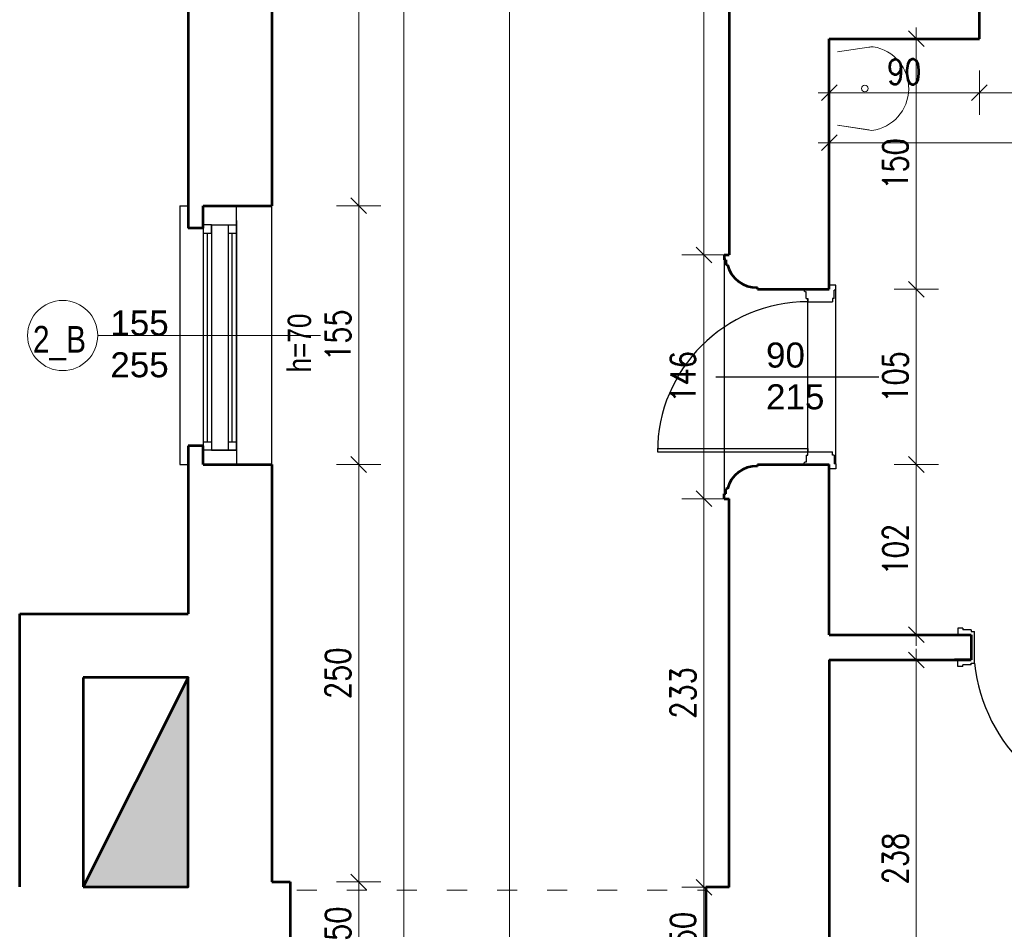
# Model space of a CAD drawing. Header units: millimetres. Extents: x 56977 to 67992, y 30187 to 42235.
# Tile 107 of 130: x 64809 to 65398, y 36707 to 37251. Entities that reach past the tile are written whole.
import ezdxf

# ---------------------------------------------------------------- set-up
doc = ezdxf.new("R2010")
doc.units = ezdxf.units.MM
doc.header["$MEASUREMENT"] = 0
doc.linetypes.add('ACAD_ISO03W100', pattern=[30, 12, -18])
doc.layers.get('0').update_dxf_attribs({"lineweight": 13})
doc.layers.get('DEFPOINTS').update_dxf_attribs({"lineweight": 13})
doc.layers.add('AI-OKNA', color=4, linetype='Continuous')
doc.layers.add('okna', color=8, linetype='Continuous')
for name, color, linetype, lineweight in [('AI-OPISY', 3, 'Continuous', 13), ('AI_MURY', 40, 'Continuous', 53), ('AI_WIDOK', 8, 'Continuous', 13), ('Lines', 7, 'Continuous', 13), ('WODA', 7, 'Continuous', 13), ('wymiary', 8, 'Continuous', 13)]:
    doc.layers.add(name, color=color, linetype=linetype, lineweight=lineweight)
doc.styles.get("Standard").update_dxf_attribs({"font": 'txt.shx'})
doc.styles.add('Style-ROMANS', font='ROMANS.shx')
doc.styles.add('WYMIAROWY-08', font='ROMANS.shx', dxfattribs={"width": 0.8})
doc.dimstyles.new('DYBY', dxfattribs={"dimscale": 100, "dimtxt": 0.15, "dimasz": 0.05, "dimexe": 0.05, "dimexo": 0.1, "dimgap": 0.05, "dimtad": 1, "dimdec": 0, "dimdsep": 46, "dimlunit": 5, "dimtxsty": 'WYMIAROWY-08', "dimblk": 'M_STRZ', "dimcen": 0.1, "dimse1": 1, "dimse2": 1, "dimclrd": 7, "dimclre": 7, "dimclrt": 1, "dimadec": 0, "dimazin": 0, "dimtfac": 1, "dimtdec": 0, "dimtmove": 2, "dimatfit": 3, "dimldrblk": 'M_STRZ', "dimfxl": 0, "dimtolj": 1, "dimarcsym": 0})

# ---------------------------------------------------------------- blocks, each defined once
blk = doc.blocks.new('A$C062C27A1')
at = {"layer": 'WODA'}
for p, q in [((0, 0), (-2.8, 18.76)), ((44, 0), (46.8, 18.76))]:
    blk.add_line(p, q, dxfattribs=at)
at = {"layer": 'WODA', "flags": 128}
for points in [[(44, 0), (47.07, 20.65, 0.865936), (-3, 21.5)], [(-3, 21.5, 0.037015), (-2.8, 18.76)], [(24, 16.5, 1), (20, 16.5, 1), (24, 16.5)]]:
    blk.add_lwpolyline(points, format="xyb", dxfattribs=at)
at = {"layer": 'WODA'}
blk.add_circle((22, 16.5), 2, dxfattribs=at)
blk = doc.blocks.new('M_STRZ')
for p, q in [((0, 2.66), (0, 0)), ((-1.33, 0), (1.33, 0)), ((-0.94, -0.94), (0.94, 0.94)), ((0, 0), (0, -2.66))]:
    blk.add_line(p, q)
blk = doc.blocks.new('*U94')
at = {"layer": 'DEFPOINTS', "color": 0}
for p in [(65006.6, 38739.07), (65006.6, 36673.07), (65038.59, 36673.07)]:
    blk.add_point(p, dxfattribs=at)
at = {"layer": 'wymiary', "color": 7, "lineweight": -2}
blk.add_line((65038.59, 38734.07), (65038.59, 36678.07), dxfattribs=at)
at = {"layer": 'wymiary', "color": 7, "lineweight": -2, "xscale": 5, "yscale": 5, "zscale": 5}
for p, rotation in [((65038.59, 38739.07), 90), ((65038.59, 36673.07), 270)]:
    blk.add_blockref('M_STRZ', p, dxfattribs=dict(at, rotation=rotation))
at = {"layer": 'wymiary', "color": 1, "insert": (65026.09, 37706.07), "char_height": 15, "attachment_point": 5, "rotation": 90, "style": 'WYMIAROWY-08'}
blk.add_mtext('2066', dxfattribs=at)
blk = doc.blocks.new('*D1627')
at = {"layer": 'DEFPOINTS'}
for p in [(65006.6, 38739.07), (65026.09, 37728.12), (65006.6, 36673.07), (65038.59, 36673.07)]:
    blk.add_point(p, dxfattribs=at)
at = {"layer": 'wymiary', "color": 7}
blk.add_blockref('*U94', (0, 0), dxfattribs=at)
blk = doc.blocks.new('*U181')
at = {"layer": 'DEFPOINTS', "color": 0}
for p in [(65981.54, 37177.77), (65293.54, 35762.07), (65981.54, 35762.07)]:
    blk.add_point(p, dxfattribs=at)
at = {"layer": 'wymiary', "color": 7, "lineweight": -2}
blk.add_line((65298.54, 37177.77), (65976.54, 37177.77), dxfattribs=at)
at = {"layer": 'wymiary', "color": 7, "lineweight": -2, "xscale": 5, "yscale": 5, "zscale": 5, "rotation": 180}
blk.add_blockref('M_STRZ', (65293.54, 37177.77), dxfattribs=at)
at = {"layer": 'wymiary', "color": 7, "lineweight": -2, "xscale": 5, "yscale": 5, "zscale": 5}
blk.add_blockref('M_STRZ', (65981.54, 37177.77), dxfattribs=at)
at = {"layer": 'wymiary', "color": 1, "insert": (65637.54, 37190.27), "char_height": 15, "attachment_point": 5, "style": 'WYMIAROWY-08'}
blk.add_mtext('688', dxfattribs=at)
blk = doc.blocks.new('*D1714')
at = {"layer": 'DEFPOINTS'}
for p in [(65621.49, 37190.27), (65981.54, 37177.77), (65293.54, 35762.07), (65981.54, 35762.07)]:
    blk.add_point(p, dxfattribs=at)
at = {"layer": 'wymiary', "color": 7}
blk.add_blockref('*U181', (0, 0), dxfattribs=at)
blk = doc.blocks.new('*U331')
at = {"layer": 'DEFPOINTS', "color": 0}
for p in [(64959.54, 37140.07), (64959.54, 36985.07), (65011.67, 36985.07)]:
    blk.add_point(p, dxfattribs=at)
at = {"layer": 'wymiary', "color": 7, "lineweight": -2}
blk.add_line((65011.67, 37135.07), (65011.67, 36990.07), dxfattribs=at)
at = {"layer": 'wymiary', "color": 7, "lineweight": -2, "xscale": 5, "yscale": 5, "zscale": 5}
for p, rotation in [((65011.67, 37140.07), 90), ((65011.67, 36985.07), 270)]:
    blk.add_blockref('M_STRZ', p, dxfattribs=dict(at, rotation=rotation))
at = {"layer": 'wymiary', "color": 1, "insert": (64999.17, 37062.57), "char_height": 15, "attachment_point": 5, "rotation": 90, "style": 'WYMIAROWY-08'}
blk.add_mtext('155', dxfattribs=at)
blk = doc.blocks.new('*D1864')
at = {"layer": 'DEFPOINTS'}
for p in [(64959.54, 37140.07), (64999.17, 37078.05), (64959.54, 36985.07), (65011.67, 36985.07)]:
    blk.add_point(p, dxfattribs=at)
at = {"layer": 'wymiary', "color": 7}
blk.add_blockref('*U331', (0, 0), dxfattribs=at)
blk = doc.blocks.new('*U335')
at = {"layer": 'DEFPOINTS', "color": 0}
for p in [(65266.24, 37452.57), (65218.51, 37110.57), (65266.24, 37110.57)]:
    blk.add_point(p, dxfattribs=at)
at = {"layer": 'wymiary', "color": 7, "lineweight": -2}
blk.add_line((65218.51, 37447.57), (65218.51, 37115.57), dxfattribs=at)
at = {"layer": 'wymiary', "color": 7, "lineweight": -2, "xscale": 5, "yscale": 5, "zscale": 5}
for p, rotation in [((65218.51, 37452.57), 90), ((65218.51, 37110.57), 270)]:
    blk.add_blockref('M_STRZ', p, dxfattribs=dict(at, rotation=rotation))
at = {"layer": 'wymiary', "color": 1, "insert": (65206.01, 37281.57), "char_height": 15, "attachment_point": 5, "rotation": 90, "style": 'WYMIAROWY-08'}
blk.add_mtext('342', dxfattribs=at)
blk = doc.blocks.new('*D1868')
at = {"layer": 'DEFPOINTS'}
for p in [(65266.24, 37452.57), (65231.01, 37297.9), (65218.51, 37110.57), (65266.24, 37110.57)]:
    blk.add_point(p, dxfattribs=at)
at = {"layer": 'wymiary', "color": 7}
blk.add_blockref('*U335', (0, 0), dxfattribs=at)
blk = doc.blocks.new('*U336')
at = {"layer": 'DEFPOINTS', "color": 0}
for p in [(65266.24, 37110.57), (65218.51, 36964.57), (65266.24, 36964.57)]:
    blk.add_point(p, dxfattribs=at)
at = {"layer": 'wymiary', "color": 7, "lineweight": -2}
blk.add_line((65218.51, 37105.57), (65218.51, 36969.57), dxfattribs=at)
at = {"layer": 'wymiary', "color": 7, "lineweight": -2, "xscale": 5, "yscale": 5, "zscale": 5}
for p, rotation in [((65218.51, 37110.57), 90), ((65218.51, 36964.57), 270)]:
    blk.add_blockref('M_STRZ', p, dxfattribs=dict(at, rotation=rotation))
at = {"layer": 'wymiary', "color": 1, "insert": (65206.01, 37037.57), "char_height": 15, "attachment_point": 5, "rotation": 90, "style": 'WYMIAROWY-08'}
blk.add_mtext('146', dxfattribs=at)
blk = doc.blocks.new('*D1869')
at = {"layer": 'DEFPOINTS'}
for p in [(65266.24, 37110.57), (65231.01, 37053.05), (65218.51, 36964.57), (65266.24, 36964.57)]:
    blk.add_point(p, dxfattribs=at)
at = {"layer": 'wymiary', "color": 7}
blk.add_blockref('*U336', (0, 0), dxfattribs=at)
blk = doc.blocks.new('*U346')
at = {"layer": 'DEFPOINTS', "color": 0}
for p in [(65266.24, 36964.57), (65218.51, 36731.89), (65266.24, 36731.89)]:
    blk.add_point(p, dxfattribs=at)
at = {"layer": 'wymiary', "color": 7, "lineweight": -2}
blk.add_line((65218.51, 36959.57), (65218.51, 36736.89), dxfattribs=at)
at = {"layer": 'wymiary', "color": 7, "lineweight": -2, "xscale": 5, "yscale": 5, "zscale": 5}
for p, rotation in [((65218.51, 36964.57), 90), ((65218.51, 36731.89), 270)]:
    blk.add_blockref('M_STRZ', p, dxfattribs=dict(at, rotation=rotation))
at = {"layer": 'wymiary', "color": 1, "insert": (65206.01, 36848.23), "char_height": 15, "attachment_point": 5, "rotation": 90, "style": 'WYMIAROWY-08'}
blk.add_mtext('233', dxfattribs=at)
blk = doc.blocks.new('*D1879')
at = {"layer": 'DEFPOINTS'}
for p in [(65266.24, 36964.57), (65231.01, 36864.57), (65218.51, 36731.89), (65266.24, 36731.89)]:
    blk.add_point(p, dxfattribs=at)
at = {"layer": 'wymiary', "color": 7}
blk.add_blockref('*U346', (0, 0), dxfattribs=at)
blk = doc.blocks.new('*U348')
at = {"layer": 'DEFPOINTS', "color": 0}
for p in [(64959.54, 37420.07), (64959.54, 37140.07), (65011.67, 37140.07)]:
    blk.add_point(p, dxfattribs=at)
at = {"layer": 'wymiary', "color": 7, "lineweight": -2}
blk.add_line((65011.67, 37415.07), (65011.67, 37145.07), dxfattribs=at)
at = {"layer": 'wymiary', "color": 7, "lineweight": -2, "xscale": 5, "yscale": 5, "zscale": 5}
for p, rotation in [((65011.67, 37420.07), 90), ((65011.67, 37140.07), 270)]:
    blk.add_blockref('M_STRZ', p, dxfattribs=dict(at, rotation=rotation))
at = {"layer": 'wymiary', "color": 1, "insert": (64999.17, 37280.07), "char_height": 15, "attachment_point": 5, "rotation": 90, "style": 'WYMIAROWY-08'}
blk.add_mtext('280', dxfattribs=at)
blk = doc.blocks.new('*D1881')
at = {"layer": 'DEFPOINTS'}
for p in [(64959.54, 37420.07), (64999.17, 37296.4), (64959.54, 37140.07), (65011.67, 37140.07)]:
    blk.add_point(p, dxfattribs=at)
at = {"layer": 'wymiary', "color": 7}
blk.add_blockref('*U348', (0, 0), dxfattribs=at)
blk = doc.blocks.new('*U349')
at = {"layer": 'DEFPOINTS', "color": 0}
for p in [(64959.54, 36985.07), (64959.54, 36735.07), (65011.67, 36735.07)]:
    blk.add_point(p, dxfattribs=at)
at = {"layer": 'wymiary', "color": 7, "lineweight": -2}
blk.add_line((65011.67, 36980.07), (65011.67, 36740.07), dxfattribs=at)
at = {"layer": 'wymiary', "color": 7, "lineweight": -2, "xscale": 5, "yscale": 5, "zscale": 5}
for p, rotation in [((65011.67, 36985.07), 90), ((65011.67, 36735.07), 270)]:
    blk.add_blockref('M_STRZ', p, dxfattribs=dict(at, rotation=rotation))
at = {"layer": 'wymiary', "color": 1, "insert": (64999.17, 36860.07), "char_height": 15, "attachment_point": 5, "rotation": 90, "style": 'WYMIAROWY-08'}
blk.add_mtext('250', dxfattribs=at)
blk = doc.blocks.new('*D1882')
at = {"layer": 'DEFPOINTS'}
for p in [(64959.54, 36985.07), (64999.17, 36876.4), (64959.54, 36735.07), (65011.67, 36735.07)]:
    blk.add_point(p, dxfattribs=at)
at = {"layer": 'wymiary', "color": 7}
blk.add_blockref('*U349', (0, 0), dxfattribs=at)
blk = doc.blocks.new('*U351')
at = {"layer": 'DEFPOINTS', "color": 0}
for p in [(64959.54, 36735.07), (64959.54, 36685.07), (65011.67, 36685.07)]:
    blk.add_point(p, dxfattribs=at)
at = {"layer": 'wymiary', "color": 7, "lineweight": -2}
blk.add_line((65011.67, 36730.07), (65011.67, 36690.07), dxfattribs=at)
at = {"layer": 'wymiary', "color": 7, "lineweight": -2, "xscale": 5, "yscale": 5, "zscale": 5}
for p, rotation in [((65011.67, 36735.07), 90), ((65011.67, 36685.07), 270)]:
    blk.add_blockref('M_STRZ', p, dxfattribs=dict(at, rotation=rotation))
at = {"layer": 'wymiary', "color": 1, "insert": (64999.17, 36710.07), "char_height": 15, "attachment_point": 5, "rotation": 90, "style": 'WYMIAROWY-08'}
blk.add_mtext('50', dxfattribs=at)
blk = doc.blocks.new('*D1884')
at = {"layer": 'DEFPOINTS'}
for p in [(64959.54, 36735.07), (64999.17, 36720.69), (64959.54, 36685.07), (65011.67, 36685.07)]:
    blk.add_point(p, dxfattribs=at)
at = {"layer": 'wymiary', "color": 7}
blk.add_blockref('*U351', (0, 0), dxfattribs=at)
blk = doc.blocks.new('*U379')
at = {"layer": 'DEFPOINTS', "color": 0}
for p in [(65266.24, 36731.89), (65218.51, 36681.89), (65266.24, 36681.89)]:
    blk.add_point(p, dxfattribs=at)
at = {"layer": 'wymiary', "color": 7, "lineweight": -2}
blk.add_line((65218.51, 36726.89), (65218.51, 36686.89), dxfattribs=at)
at = {"layer": 'wymiary', "color": 7, "lineweight": -2, "xscale": 5, "yscale": 5, "zscale": 5}
for p, rotation in [((65218.51, 36731.89), 90), ((65218.51, 36681.89), 270)]:
    blk.add_blockref('M_STRZ', p, dxfattribs=dict(at, rotation=rotation))
at = {"layer": 'wymiary', "color": 1, "insert": (65206.01, 36706.89), "char_height": 15, "attachment_point": 5, "rotation": 90, "style": 'WYMIAROWY-08'}
blk.add_mtext('50', dxfattribs=at)
blk = doc.blocks.new('*D1912')
at = {"layer": 'DEFPOINTS'}
for p in [(65266.24, 36731.89), (65231.01, 36717.52), (65218.51, 36681.89), (65266.24, 36681.89)]:
    blk.add_point(p, dxfattribs=at)
at = {"layer": 'wymiary', "color": 7}
blk.add_blockref('*U379', (0, 0), dxfattribs=at)
blk = doc.blocks.new('*U952')
at = {"layer": 'DEFPOINTS', "color": 0}
for p in [(65011.67, 39375.07), (65011.65, 31744.07), (65102.04, 31744.07)]:
    blk.add_point(p, dxfattribs=at)
at = {"layer": 'wymiary', "color": 7, "lineweight": -2}
blk.add_line((65102.05, 39370.07), (65102.04, 31749.07), dxfattribs=at)
at = {"layer": 'wymiary', "color": 7, "lineweight": -2, "xscale": 5, "yscale": 5, "zscale": 5}
for p, rotation in [((65102.05, 39375.07), 89.99988153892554), ((65102.04, 31744.07), 269.9998815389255)]:
    blk.add_blockref('M_STRZ', p, dxfattribs=dict(at, rotation=rotation))
at = {"layer": 'wymiary', "color": 1, "insert": (65089.54, 35559.57), "char_height": 15, "attachment_point": 5, "rotation": 89.99988, "style": 'WYMIAROWY-08'}
blk.add_mtext('\\H15.000000;7631', dxfattribs=at)
blk = doc.blocks.new('*D2485')
at = {"layer": 'DEFPOINTS'}
for p in [(65011.67, 39375.07), (65089.54, 35581.62), (65011.65, 31744.07), (65102.04, 31744.07)]:
    blk.add_point(p, dxfattribs=at)
at = {"layer": 'wymiary', "color": 7}
blk.add_blockref('*U952', (0, 0), dxfattribs=at)
blk = doc.blocks.new('*U1172')
at = {"layer": 'DEFPOINTS', "color": 0}
for p in [(65293.54, 37240.07), (65293.54, 37090.07), (65345.67, 37090.07)]:
    blk.add_point(p, dxfattribs=at)
at = {"layer": 'wymiary', "color": 7, "lineweight": -2}
blk.add_line((65345.67, 37235.07), (65345.67, 37095.07), dxfattribs=at)
at = {"layer": 'wymiary', "color": 7, "lineweight": -2, "xscale": 5, "yscale": 5, "zscale": 5}
for p, rotation in [((65345.67, 37240.07), 90), ((65345.67, 37090.07), 270)]:
    blk.add_blockref('M_STRZ', p, dxfattribs=dict(at, rotation=rotation))
at = {"layer": 'wymiary', "color": 1, "insert": (65333.17, 37165.07), "char_height": 15, "attachment_point": 5, "rotation": 90, "style": 'WYMIAROWY-08'}
blk.add_mtext('150', dxfattribs=at)
blk = doc.blocks.new('*D2705')
at = {"layer": 'DEFPOINTS'}
for p in [(65293.54, 37240.07), (65333.17, 37180.55), (65293.54, 37090.07), (65345.67, 37090.07)]:
    blk.add_point(p, dxfattribs=at)
at = {"layer": 'wymiary', "color": 7}
blk.add_blockref('*U1172', (0, 0), dxfattribs=at)
blk = doc.blocks.new('*U1173')
at = {"layer": 'DEFPOINTS', "color": 0}
for p in [(65293.54, 37090.07), (65293.54, 36985.07), (65345.67, 36985.07)]:
    blk.add_point(p, dxfattribs=at)
at = {"layer": 'wymiary', "color": 7, "lineweight": -2}
blk.add_line((65345.67, 37085.07), (65345.67, 36990.07), dxfattribs=at)
at = {"layer": 'wymiary', "color": 7, "lineweight": -2, "xscale": 5, "yscale": 5, "zscale": 5}
for p, rotation in [((65345.67, 37090.07), 90), ((65345.67, 36985.07), 270)]:
    blk.add_blockref('M_STRZ', p, dxfattribs=dict(at, rotation=rotation))
at = {"layer": 'wymiary', "color": 1, "insert": (65333.17, 37037.57), "char_height": 15, "attachment_point": 5, "rotation": 90, "style": 'WYMIAROWY-08'}
blk.add_mtext('105', dxfattribs=at)
blk = doc.blocks.new('*D2706')
at = {"layer": 'DEFPOINTS'}
for p in [(65293.54, 37090.07), (65333.17, 37053.05), (65293.54, 36985.07), (65345.67, 36985.07)]:
    blk.add_point(p, dxfattribs=at)
at = {"layer": 'wymiary', "color": 7}
blk.add_blockref('*U1173', (0, 0), dxfattribs=at)
blk = doc.blocks.new('*U1174')
at = {"layer": 'DEFPOINTS', "color": 0}
for p in [(65293.54, 36985.07), (65293.54, 36883.07), (65345.67, 36883.07)]:
    blk.add_point(p, dxfattribs=at)
at = {"layer": 'wymiary', "color": 7, "lineweight": -2}
blk.add_line((65345.67, 36980.07), (65345.67, 36888.07), dxfattribs=at)
at = {"layer": 'wymiary', "color": 7, "lineweight": -2, "xscale": 5, "yscale": 5, "zscale": 5}
for p, rotation in [((65345.67, 36985.07), 90), ((65345.67, 36883.07), 270)]:
    blk.add_blockref('M_STRZ', p, dxfattribs=dict(at, rotation=rotation))
at = {"layer": 'wymiary', "color": 1, "insert": (65333.17, 36934.07), "char_height": 15, "attachment_point": 5, "rotation": 90, "style": 'WYMIAROWY-08'}
blk.add_mtext('102', dxfattribs=at)
blk = doc.blocks.new('*D2707')
at = {"layer": 'DEFPOINTS'}
for p in [(65293.54, 36985.07), (65333.17, 36949.55), (65293.54, 36883.07), (65345.67, 36883.07)]:
    blk.add_point(p, dxfattribs=at)
at = {"layer": 'wymiary', "color": 7}
blk.add_blockref('*U1174', (0, 0), dxfattribs=at)
blk = doc.blocks.new('*U1175')
at = {"layer": 'DEFPOINTS', "color": 0}
for p in [(65293.54, 36868.07), (65293.54, 36630.07), (65345.67, 36630.07)]:
    blk.add_point(p, dxfattribs=at)
at = {"layer": 'wymiary', "color": 7, "lineweight": -2}
blk.add_line((65345.67, 36863.07), (65345.67, 36635.07), dxfattribs=at)
at = {"layer": 'wymiary', "color": 7, "lineweight": -2, "xscale": 5, "yscale": 5, "zscale": 5}
for p, rotation in [((65345.67, 36868.07), 90), ((65345.67, 36630.07), 270)]:
    blk.add_blockref('M_STRZ', p, dxfattribs=dict(at, rotation=rotation))
at = {"layer": 'wymiary', "color": 1, "insert": (65333.17, 36749.07), "char_height": 15, "attachment_point": 5, "rotation": 90, "style": 'WYMIAROWY-08'}
blk.add_mtext('238', dxfattribs=at)
blk = doc.blocks.new('*D2708')
at = {"layer": 'DEFPOINTS'}
for p in [(65293.54, 36868.07), (65333.17, 36765.4), (65293.54, 36630.07), (65345.67, 36630.07)]:
    blk.add_point(p, dxfattribs=at)
at = {"layer": 'wymiary', "color": 7}
blk.add_blockref('*U1175', (0, 0), dxfattribs=at)
blk = doc.blocks.new('*U1436')
at = {"layer": 'DEFPOINTS', "color": 0}
for p in [(65293.54, 37240.07), (65383.54, 37240.07), (65383.54, 37207.77)]:
    blk.add_point(p, dxfattribs=at)
at = {"layer": 'wymiary', "color": 7, "lineweight": -2}
blk.add_line((65298.54, 37207.77), (65378.54, 37207.77), dxfattribs=at)
at = {"layer": 'wymiary', "color": 7, "lineweight": -2, "xscale": 5, "yscale": 5, "zscale": 5, "rotation": 180}
blk.add_blockref('M_STRZ', (65293.54, 37207.77), dxfattribs=at)
at = {"layer": 'wymiary', "color": 7, "lineweight": -2, "xscale": 5, "yscale": 5, "zscale": 5}
blk.add_blockref('M_STRZ', (65383.54, 37207.77), dxfattribs=at)
at = {"layer": 'wymiary', "color": 1, "insert": (65338.54, 37220.27), "char_height": 15, "attachment_point": 5, "style": 'WYMIAROWY-08'}
blk.add_mtext('90', dxfattribs=at)
blk = doc.blocks.new('*D2967')
at = {"layer": 'DEFPOINTS'}
for p in [(65293.54, 37240.07), (65383.54, 37240.07), (65383.54, 37207.77), (65327.91, 37195.27)]:
    blk.add_point(p, dxfattribs=at)
at = {"layer": 'wymiary', "color": 7}
blk.add_blockref('*U1436', (0, 0), dxfattribs=at)
blk = doc.blocks.new('*U1437')
at = {"layer": 'DEFPOINTS', "color": 0}
for p in [(65383.54, 37240.07), (65483.54, 37240.07), (65483.54, 37207.77)]:
    blk.add_point(p, dxfattribs=at)
at = {"layer": 'wymiary', "color": 7, "lineweight": -2}
blk.add_line((65388.54, 37207.77), (65478.54, 37207.77), dxfattribs=at)
at = {"layer": 'wymiary', "color": 7, "lineweight": -2, "xscale": 5, "yscale": 5, "zscale": 5, "rotation": 180}
blk.add_blockref('M_STRZ', (65383.54, 37207.77), dxfattribs=at)
at = {"layer": 'wymiary', "color": 7, "lineweight": -2, "xscale": 5, "yscale": 5, "zscale": 5}
blk.add_blockref('M_STRZ', (65483.54, 37207.77), dxfattribs=at)
at = {"layer": 'wymiary', "color": 1, "insert": (65433.54, 37220.27), "char_height": 15, "attachment_point": 5, "style": 'WYMIAROWY-08'}
blk.add_mtext('100', dxfattribs=at)
blk = doc.blocks.new('*D2968')
at = {"layer": 'DEFPOINTS'}
for p in [(65383.54, 37240.07), (65483.54, 37240.07), (65483.54, 37207.77), (65418.06, 37195.27)]:
    blk.add_point(p, dxfattribs=at)
at = {"layer": 'wymiary', "color": 7}
blk.add_blockref('*U1437', (0, 0), dxfattribs=at)

msp = doc.modelspace()

# ---------------------------------------------------------------- hatches: boundary and pattern name
at = {"layer": 'AI_MURY'}
msp.add_hatch(color=256, dxfattribs=at).paths.add_polyline_path([(64846.54, 36732.07), (64909.54, 36857.57), (64909.54, 36732.07)], flags=16)

# ---------------------------------------------------------------- linework, layer by layer
at = {"layer": 'AI-OKNA'}
for p, q in [((64938.39, 36993.71), (64938.39, 37140.07)), ((64938.39, 37131.21), (64938.39, 36985.07)), ((64959.54, 36985.07), (64959.54, 37130.07)), ((64923.39, 37128.71), (64918.39, 37128.71)), ((64918.39, 37126.56), (64918.39, 36991.56)), ((64918.39, 37123.71), (64923.39, 37123.71)), ((64920.89, 37123.71), (64920.89, 36998.71)), ((64923.39, 37128.71), (64923.39, 36993.71)), ((64923.39, 37123.71), (64923.39, 37128.71)), ((64923.39, 37128.71), (64938.39, 37128.71)), ((64933.39, 37128.71), (64933.39, 36993.71)), ((64933.39, 37128.71), (64933.39, 37123.71)), ((64933.39, 37123.71), (64938.39, 37123.71)), ((64935.89, 36998.71), (64935.89, 37123.71)), ((64938.39, 36993.71), (64938.39, 37128.71)), ((65279.69, 37084.57), (65279.69, 37088.57)), ((65297.54, 37092.57), (65293.54, 37092.57)), ((65296.54, 37084.57), (65296.54, 37089.57)), ((65297.54, 37089.57), (65296.54, 37089.57)), ((65297.54, 37089.57), (65297.54, 37092.57)), ((65297.54, 36985.57), (65297.54, 37089.57)), ((65279.69, 37084.57), (65280.69, 37084.57)), ((65280.69, 36993.07), (65280.69, 37084.57)), ((65280.69, 37084.57), (65280.69, 37082.57)), ((65280.69, 37082.57), (65295.54, 37082.57)), ((65295.54, 37084.57), (65295.54, 37082.57)), ((65296.54, 37084.57), (65295.54, 37084.57)), ((65225.63, 37037.57), (65323.36, 37037.57)), ((64918.39, 36998.71), (64923.39, 36998.71)), ((64938.39, 36993.71), (64918.39, 36993.71)), ((64923.39, 36998.71), (64923.39, 36993.71)), ((64923.39, 36993.71), (64938.39, 36993.71)), ((64933.39, 36998.71), (64938.39, 36998.71)), ((65190.69, 36994.57), (65280.69, 36994.57)), ((65190.69, 36994.57), (65190.69, 36992.57)), ((65280.69, 36994.57), (65280.69, 36992.57)), ((65190.69, 36992.57), (65280.69, 36992.57)), ((65279.69, 36990.57), (65280.69, 36990.57)), ((65279.69, 36990.57), (65279.69, 36986.57)), ((65280.69, 36992.57), (65295.54, 36992.57)), ((65280.69, 36990.57), (65280.69, 36992.57)), ((65295.54, 36990.57), (65295.54, 36992.57)), ((65296.54, 36990.57), (65295.54, 36990.57)), ((65296.54, 36990.57), (65296.54, 36985.57)), ((65297.54, 36982.57), (65293.54, 36982.57)), ((65297.54, 36985.57), (65296.54, 36985.57)), ((65297.54, 36985.57), (65297.54, 36982.57)), ((65370.54, 36887.07), (65370.54, 36883.07)), ((65373.54, 36887.07), (65370.54, 36887.07)), ((65373.54, 36887.07), (65373.54, 36886.07)), ((65378.54, 36886.07), (65373.54, 36886.07)), ((65378.54, 36886.07), (65378.54, 36885.07)), ((65378.54, 36885.07), (65380.54, 36885.07)), ((65380.54, 36866.07), (65380.54, 36885.07)), ((65378.54, 36875.57), (65378.54, 36870.57)), ((65370.54, 36864.07), (65370.54, 36868.07)), ((65373.54, 36864.07), (65370.54, 36864.07)), ((65378.54, 36865.07), (65373.54, 36865.07)), ((65373.54, 36864.07), (65373.54, 36865.07)), ((65378.54, 36866.07), (65380.54, 36866.07)), ((65378.54, 36865.07), (65378.54, 36866.07))]:
    msp.add_line(p, q, dxfattribs=at)
for centre, radius, start, end in [((65279.69, 37090.07), 1.5, 180, 270), ((65280.69, 36992.57), 90, 90, 180), ((65279.69, 36985.07), 1.5, 90, 180), ((65481.14, 36877.18), 101.21, 186.30069, 267.39453)]:
    msp.add_arc(centre, radius, start, end, dxfattribs=at)
msp.add_point((64938.39, 37128.71), dxfattribs=at)
at = {"layer": 'AI-OPISY'}
msp.add_line((64855.27, 37062.32), (64988.73, 37062.32), dxfattribs=at)
msp.add_circle((64834.27, 37062.32), 21, dxfattribs=at)
at = {"layer": 'AI_MURY'}
for p, q in [((65233.54, 37452.57), (65233.54, 37110.57)), ((64909.54, 37431.21), (64909.54, 37126.56)), ((64959.54, 37420.07), (64959.54, 37140.07)), ((65383.54, 37240.07), (65383.54, 37295.07)), ((65293.54, 37090.07), (65293.54, 37240.07)), ((65293.54, 37240.07), (65383.54, 37240.07)), ((64918.39, 37140.07), (64959.54, 37140.07)), ((64918.39, 37126.56), (64918.39, 37140.07)), ((64918.39, 37126.56), (64909.54, 37126.56)), ((65230.54, 37110.57), (65233.54, 37110.57)), ((65230.54, 37110.57), (65230.54, 37107.57)), ((65231.54, 37107.57), (65230.54, 37107.57)), ((65231.54, 37107.57), (65231.54, 37104.57)), ((65232.54, 37104.57), (65231.54, 37104.57)), ((65250.54, 37090.07), (65250.54, 37091.07)), ((65250.54, 37090.07), (65293.54, 37090.07)), ((64918.39, 36996.21), (64909.54, 36996.21)), ((64909.54, 36996.21), (64909.54, 36895.57)), ((64918.39, 36985.07), (64918.39, 36996.21)), ((64918.39, 36985.07), (64959.54, 36985.07)), ((64959.54, 36985.07), (64959.54, 36735.07)), ((65250.54, 36985.07), (65293.54, 36985.07)), ((65250.54, 36985.07), (65250.54, 36984.07)), ((65293.54, 36883.07), (65293.54, 36985.07)), ((65232.54, 36970.57), (65231.54, 36970.57)), ((65231.54, 36967.57), (65231.54, 36970.57)), ((65231.54, 36967.57), (65230.54, 36967.57)), ((65230.54, 36964.57), (65230.54, 36967.57)), ((65230.54, 36964.57), (65233.54, 36964.57)), ((65233.54, 36731.89), (65233.54, 36964.57)), ((64808.54, 36732.07), (64808.54, 36895.57)), ((64808.54, 36895.57), (64909.54, 36895.57)), ((65293.54, 36883.07), (65378.54, 36883.07)), ((65293.54, 36883.07), (65378.54, 36883.07)), ((65378.54, 36883.07), (65378.54, 36868.07)), ((65293.54, 36868.07), (65378.54, 36868.07)), ((65293.54, 36868.07), (65293.54, 36630.07)), ((65378.54, 36868.07), (65368.54, 36868.07)), ((64909.54, 36857.57), (64846.54, 36857.57)), ((64846.54, 36857.57), (64846.54, 36732.07)), ((64959.54, 36735.07), (64970.54, 36735.07)), ((64970.54, 36735.07), (64970.54, 36685.07)), ((65233.54, 36731.89), (65219.54, 36731.89)), ((65219.54, 36731.89), (65219.54, 36681.89))]:
    msp.add_line(p, q, dxfattribs=at)
for centre, start, end in [((65249.99, 37109.06), 194.44004, 271.72608), ((65249.99, 36966.07), 88.27392, 165.55996)]:
    msp.add_arc(centre, 18, start, end, dxfattribs=at)
msp.add_3dface([(64846.54, 36732.07), (64909.54, 36732.07), (64909.54, 36857.57)], dxfattribs=at)
at = {"layer": 'AI_WIDOK', "color": 251, "linetype": 'ACAD_ISO03W100'}
msp.add_line((64974.54, 36730.07), (65220.54, 36730.07), dxfattribs=at)
at = {"layer": 'Lines', "color": 7, "linetype": 'Continuous'}
msp.add_line((64909.54, 36857.57), (64846.54, 36732.07), dxfattribs=at)
at = {"layer": 'okna'}
for p, q in [((64904.54, 37140.07), (64904.54, 36985.07)), ((64904.54, 37140.07), (64909.54, 37140.07)), ((64959.54, 36985.07), (64959.54, 37140.07)), ((65230.54, 37107.57), (65230.54, 36967.57)), ((64904.54, 36985.07), (64909.54, 36985.07))]:
    msp.add_line(p, q, dxfattribs=at)

# ---------------------------------------------------------------- block references
at = {"layer": 'AI_WIDOK', "color": 7, "linetype": 'ByBlock', "lineweight": 13, "rotation": 270}
msp.add_blockref('A$C062C27A1', (65298.44, 37232.24), dxfattribs=at)

# ---------------------------------------------------------------- texts
at = {"layer": 'AI-OPISY', "insert": (64983.28, 37040.25), "char_height": 14, "attachment_point": 7, "rotation": 90, "line_spacing_factor": 0.722892, "style": 'WYMIAROWY-08'}
msp.add_mtext('\\fArial|b0|i0|c238|p39;h=70', dxfattribs=at)
at = {"layer": 'AI-OPISY', "char_height": 15, "width": 45.2902}
for s, insert, attachment_point in [('\\fArial|b0|i0|c238|p39;155\\P255', (64880.34, 37037.11), 8), ('\\fArial|b0|i0|c238|p39;90\\P215', (65255.7, 37058.13), 1)]:
    msp.add_mtext(s, dxfattribs=dict(at, insert=insert, attachment_point=attachment_point))
at = {"layer": 'AI-OPISY', "insert": (64816.47, 37047.43), "char_height": 16, "width": 20.64, "attachment_point": 7, "style": 'WYMIAROWY-08'}
msp.add_mtext('\\fArial|b0|i0|c238|p39;2_B', dxfattribs=at)

# ---------------------------------------------------------------- dimensions: what is measured, and where the dimension line sits
at = {"layer": 'wymiary', "color": 7}
for base, p1, p2, angle, picture, middle in [((65102.04, 31744.07), (65011.67, 39375.07), (65011.65, 31744.07), 269.99988, '*D2485', (65089.54, 35581.62)), ((65038.59, 36673.07), (65006.6, 38739.07), (65006.6, 36673.07), 270, '*D1627', (65026.09, 37728.12)), ((65218.51, 37110.57), (65266.24, 37452.57), (65266.24, 37110.57), 270, '*D1868', (65231.01, 37297.9)), ((65011.67, 37140.07), (64959.54, 37420.07), (64959.54, 37140.07), 270, '*D1881', (64999.17, 37296.4)), ((65345.67, 37090.07), (65293.54, 37240.07), (65293.54, 37090.07), 270, '*D2705', (65333.17, 37180.55)), ((65483.54, 37207.77), (65383.54, 37240.07), (65483.54, 37240.07), 0, '*D2968', (65418.06, 37195.27)), ((65011.67, 36985.07), (64959.54, 37140.07), (64959.54, 36985.07), 270, '*D1864', (64999.17, 37078.05)), ((65218.51, 36964.57), (65266.24, 37110.57), (65266.24, 36964.57), 270, '*D1869', (65231.01, 37053.05)), ((65345.67, 36985.07), (65293.54, 37090.07), (65293.54, 36985.07), 270, '*D2706', (65333.17, 37053.05)), ((65011.67, 36735.07), (64959.54, 36985.07), (64959.54, 36735.07), 270, '*D1882', (64999.17, 36876.4)), ((65345.67, 36883.07), (65293.54, 36985.07), (65293.54, 36883.07), 270, '*D2707', (65333.17, 36949.55)), ((65218.51, 36731.89), (65266.24, 36964.57), (65266.24, 36731.89), 270, '*D1879', (65231.01, 36864.57)), ((65345.67, 36630.07), (65293.54, 36868.07), (65293.54, 36630.07), 270, '*D2708', (65333.17, 36765.4)), ((65011.67, 36685.07), (64959.54, 36735.07), (64959.54, 36685.07), 270, '*D1884', (64999.17, 36720.69)), ((65218.51, 36681.89), (65266.24, 36731.89), (65266.24, 36681.89), 270, '*D1912', (65231.01, 36717.52))]:
    dim = msp.add_linear_dim(base=base, p1=p1, p2=p2, angle=angle, dimstyle='DYBY', override={"dimtad": 0, "dimtxsty": 'Style-ROMANS', "dimcen": 0.001, "dimclrd": 0, "dimclre": 0}, dxfattribs=at)
    dim.commit()
    dim.dimension.update_dxf_attribs({"geometry": picture, "text_midpoint": middle, "dimtype": 128})
for base, p1, p2, picture, middle in [((65383.54, 37207.77), (65293.54, 37240.07), (65383.54, 37240.07), '*D2967', (65327.91, 37195.27)), ((65981.54, 37177.77), (65293.54, 35762.07), (65981.54, 35762.07), '*D1714', (65621.49, 37190.27))]:
    dim = msp.add_linear_dim(base=base, p1=p1, p2=p2, dimstyle='DYBY', override={"dimtad": 0, "dimtxsty": 'Style-ROMANS', "dimcen": 0.001, "dimclrd": 0, "dimclre": 0}, dxfattribs=at)
    dim.commit()
    dim.dimension.update_dxf_attribs({"geometry": picture, "text_midpoint": middle, "dimtype": 128})

doc.saveas('drawing.dxf')
